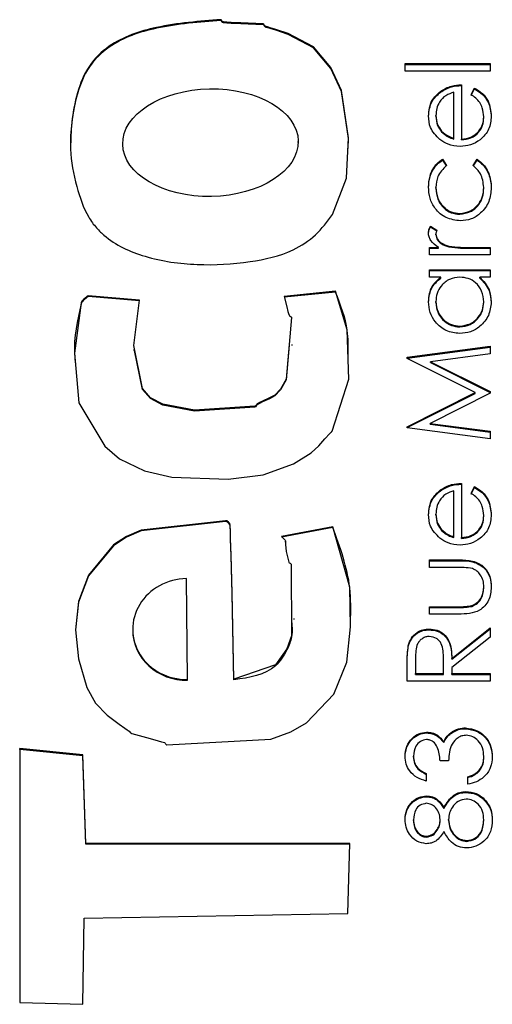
# Model space of a CAD drawing. Header units: millimetres. Extents: x 296 to 1495, y 17 to 1173.
# Tile 7 of 23: x 726.71 to 729.72, y 537.9 to 544.18. Entities that reach past the tile are written whole.
import ezdxf

# ---------------------------------------------------------------- set-up
doc = ezdxf.new("R2010")
doc.units = ezdxf.units.MM

msp = doc.modelspace()

# ---------------------------------------------------------------- linework, layer by layer
at = {"color": 7, "linetype": 'Continuous', "lineweight": 25}
for p, q in [((727.9941, 544.1725), (727.9941, 544.1777)), ((729.1666, 543.8981), (729.7094, 543.8981)), ((729.1666, 543.8506), (729.1666, 543.8981)), ((729.1666, 543.8929), (729.7094, 543.8929)), ((729.7094, 543.8981), (729.7094, 543.8506)), ((729.7094, 543.8506), (729.1666, 543.8506)), ((729.392, 543.7154), (729.392, 543.7205)), ((729.4787, 543.422), (729.4787, 543.7151)), ((729.5262, 543.7626), (729.5262, 543.417)), ((729.5873, 543.7001), (729.6094, 543.7422)), ((729.5873, 543.6949), (729.6094, 543.7371)), ((729.6094, 543.7371), (729.6094, 543.7422)), ((729.3634, 543.5623), (729.3634, 543.5675)), ((729.6687, 543.5528), (729.6687, 543.5579)), ((729.3996, 543.4628), (729.3996, 543.468)), ((728.4861, 543.3949), (728.4861, 543.4014)), ((729.4787, 543.4168), (729.4787, 543.422)), ((729.5262, 543.4119), (729.5262, 543.417)), ((727.3672, 543.3879), (727.3672, 543.3814)), ((729.4065, 543.2883), (729.4312, 543.2486)), ((729.4065, 543.2831), (729.4065, 543.2883)), ((729.4065, 543.2831), (729.4312, 543.2434)), ((729.6008, 543.2486), (729.6269, 543.2883)), ((729.6008, 543.2434), (729.6269, 543.2831)), ((729.6269, 543.2831), (729.6269, 543.2883)), ((729.3634, 543.1029), (729.3634, 543.108)), ((729.6687, 543.1032), (729.6687, 543.1083)), ((729.515, 542.9376), (729.515, 542.9428)), ((729.3291, 542.8615), (729.3703, 542.8354)), ((729.3291, 542.8563), (729.3291, 542.8615)), ((729.3291, 542.8563), (729.3686, 542.8313)), ((729.3634, 542.806), (729.3634, 542.8112)), ((729.3227, 542.726), (729.3796, 542.726)), ((729.3227, 542.6785), (729.3227, 542.726)), ((729.3227, 542.7208), (729.3796, 542.7208)), ((729.3796, 542.7208), (729.3796, 542.726)), ((729.4467, 542.7293), (729.4467, 542.7344)), ((729.5794, 542.726), (729.7094, 542.726)), ((729.5794, 542.7208), (729.5794, 542.726)), ((729.5794, 542.7208), (729.7094, 542.7208)), ((729.7094, 542.726), (729.7094, 542.6785)), ((729.7094, 542.6785), (729.3227, 542.6785)), ((729.3227, 542.5837), (729.7094, 542.5837)), ((729.3227, 542.5363), (729.3227, 542.5837)), ((729.3227, 542.5785), (729.7094, 542.5785)), ((729.7094, 542.5837), (729.7094, 542.5363)), ((729.3942, 542.5363), (729.3227, 542.5363)), ((729.3942, 542.5311), (729.3942, 542.5363)), ((729.7094, 542.5363), (729.6425, 542.5363)), ((729.6425, 542.5311), (729.6425, 542.5363)), ((727.4745, 542.3906), (727.147, 542.4174)), ((727.147, 542.4123), (727.147, 542.4174)), ((727.4745, 542.3855), (727.147, 542.4123)), ((728.7234, 542.4462), (728.3965, 542.4136)), ((728.7234, 542.4411), (728.3965, 542.4085)), ((728.7234, 542.4411), (728.7234, 542.4462)), ((729.3634, 542.3755), (729.3634, 542.3807)), ((729.6687, 542.3751), (729.6687, 542.3802)), ((729.5155, 542.2194), (729.5155, 542.2246)), ((727.4379, 542.0746), (727.4379, 542.0681)), ((728.4484, 542.1005), (728.4484, 542.107)), ((729.1802, 542.0257), (729.7094, 542.0959)), ((729.1802, 542.0205), (729.7094, 542.0907)), ((729.7094, 542.0959), (729.7094, 542.0482)), ((729.1802, 542.0188), (729.1802, 542.0257)), ((729.6144, 541.8012), (729.1802, 542.0188)), ((729.7094, 542.0482), (729.3286, 541.9976)), ((729.3286, 541.9976), (729.7094, 541.8069)), ((729.3286, 541.9925), (729.3286, 541.9976)), ((729.3286, 541.9925), (729.7094, 541.8017)), ((729.1802, 541.583), (729.6144, 541.8012)), ((729.1802, 541.5778), (729.6144, 541.796)), ((729.7094, 541.7962), (729.3278, 541.6047)), ((729.6144, 541.796), (729.6144, 541.8012)), ((729.7094, 541.8069), (729.7094, 541.7962)), ((729.1802, 541.5762), (729.1802, 541.583)), ((729.7094, 541.5065), (729.1802, 541.5762)), ((729.3278, 541.6047), (729.7094, 541.5542)), ((729.3278, 541.5995), (729.3278, 541.6047)), ((729.3278, 541.5995), (729.7094, 541.549)), ((729.7094, 541.5542), (729.7094, 541.5065)), ((729.5262, 541.2219), (729.5262, 540.8764)), ((729.5873, 541.1594), (729.6094, 541.2016)), ((729.5873, 541.1543), (729.6094, 541.1964)), ((729.6094, 541.1964), (729.6094, 541.2016)), ((729.392, 541.1747), (729.392, 541.1799)), ((729.4787, 540.8813), (729.4787, 541.1745)), ((729.3634, 541.0216), (729.3634, 541.0268)), ((729.6687, 541.0121), (729.6687, 541.0173)), ((728.707, 540.9458), (728.3803, 540.8835)), ((728.707, 540.9407), (728.707, 540.9458)), ((728.707, 540.9407), (728.3803, 540.8784)), ((729.3996, 540.9221), (729.3996, 540.9273)), ((729.4787, 540.8762), (729.4787, 540.8813)), ((728.4056, 540.8465), (728.4056, 540.853)), ((729.5262, 540.8712), (729.5262, 540.8764)), ((729.3227, 540.7341), (729.5109, 540.7341)), ((729.3227, 540.6867), (729.3227, 540.7341)), ((729.3227, 540.7289), (729.5109, 540.7289)), ((729.5109, 540.7289), (729.5109, 540.7341)), ((729.502, 540.6867), (729.3227, 540.6867)), ((727.7798, 539.9718), (727.7741, 540.615)), ((729.6687, 540.5569), (729.6687, 540.5621)), ((729.5925, 540.4383), (729.5925, 540.4435)), ((729.3227, 540.436), (729.502, 540.436)), ((729.3227, 540.3886), (729.3227, 540.436)), ((729.3227, 540.4308), (729.502, 540.4308)), ((729.5074, 540.3886), (729.3227, 540.3886)), ((729.502, 540.4308), (729.502, 540.436)), ((728.4593, 540.3554), (728.4593, 540.3618)), ((727.4312, 540.2927), (727.4312, 540.2862)), ((729.3217, 540.2885), (729.3217, 540.2937)), ((729.4651, 540.1063), (729.7094, 540.3005)), ((729.4651, 540.1012), (729.7094, 540.2953)), ((729.7094, 540.3005), (729.7094, 540.2418)), ((729.7094, 540.2418), (729.4651, 540.0477)), ((729.1874, 540.182), (729.1874, 540.1872)), ((729.1802, 539.9617), (729.1802, 540.0675)), ((729.2345, 540.1082), (729.2345, 540.0092)), ((729.4109, 540.0092), (729.4116, 540.1059)), ((729.4109, 540.004), (729.4116, 540.1007)), ((729.4116, 540.1059), (729.4116, 540.1077)), ((729.4116, 540.1007), (729.4116, 540.1059)), ((729.4651, 540.1012), (729.4651, 540.1063)), ((729.2345, 540.004), (729.2345, 540.0092)), ((729.2345, 540.0092), (729.4109, 540.0092)), ((729.2345, 540.004), (729.4109, 540.004)), ((729.4109, 540.004), (729.4109, 540.0092)), ((729.4651, 540.0477), (729.4651, 540.0092)), ((729.4651, 540.0092), (729.7094, 540.0092)), ((729.4651, 540.004), (729.4651, 540.0092)), ((729.4651, 540.004), (729.7094, 540.004)), ((729.7094, 540.0092), (729.7094, 539.9617)), ((727.7798, 539.9667), (727.7798, 539.9718)), ((728.076, 539.9696), (728.076, 539.9747)), ((729.7094, 539.9617), (729.1802, 539.9617)), ((729.3041, 539.6313), (729.3041, 539.6365)), ((729.4581, 539.6269), (729.4581, 539.6321)), ((729.5522, 539.6584), (729.5522, 539.6636)), ((729.413, 539.5696), (729.413, 539.5748)), ((726.7115, 539.5319), (726.711, 537.9128)), ((726.7115, 539.5268), (726.711, 537.9128)), ((727.1135, 539.4909), (726.7115, 539.5319)), ((726.7115, 539.5268), (726.7115, 539.5319)), ((727.1135, 539.4857), (726.7115, 539.5268)), ((727.1333, 538.9266), (727.1135, 539.4909)), ((727.1135, 539.4857), (727.1135, 539.4909)), ((727.1333, 538.9215), (727.1135, 539.4857)), ((729.2209, 539.4776), (729.2209, 539.4828)), ((729.4448, 539.4536), (729.3905, 539.4536)), ((729.6687, 539.4765), (729.6687, 539.4816)), ((729.3023, 539.3723), (729.3023, 539.3249)), ((729.64, 539.3882), (729.64, 539.3934)), ((729.5669, 539.3045), (729.5669, 539.352)), ((729.5552, 539.2519), (729.5552, 539.2571)), ((729.3039, 539.2248), (729.3039, 539.23)), ((729.6649, 539.2119), (729.6649, 539.2171)), ((729.4146, 539.1498), (729.4146, 539.155)), ((729.2209, 539.0722), (729.2209, 539.0774)), ((729.3905, 539.0741), (729.3905, 539.0793)), ((729.4448, 539.0753), (729.4448, 539.0804)), ((729.6687, 539.0722), (729.6687, 539.0774)), ((729.3032, 538.9674), (729.3032, 538.9726)), ((729.5612, 538.9403), (729.5612, 538.9455)), ((728.8141, 538.9266), (727.1333, 538.9266)), ((727.1333, 538.9215), (727.1333, 538.9266)), ((728.814, 538.9215), (727.1333, 538.9215)), ((728.8032, 538.4809), (728.8141, 538.9266)), ((727.1127, 537.9015), (727.1227, 538.4512)), ((727.1227, 538.4512), (728.8032, 538.4809)), ((726.711, 537.9128), (727.1127, 537.9015))]:
    msp.add_line(p, q, dxfattribs=at)
at = {"color": 7, "linetype": 'Continuous', "lineweight": 25, "flags": 128}
for points in [[(728.7042, 542.9362), (728.7943, 543.1684), (728.8074, 543.4253), (728.7613, 543.7254), (728.6942, 543.872), (728.5844, 544.0041), (728.4225, 544.0891), (728.3428, 544.115), (728.3063, 544.1264), (728.29, 544.1315), (728.2828, 544.1338), (728.2771, 544.1356), (728.2729, 544.1387), (728.2697, 544.1435), (728.266, 544.1485), (728.264, 544.1498), (728.2629, 544.1502), (728.2625, 544.1503), (728.2623, 544.1503), (728.2622, 544.1503), (728.2621, 544.1503), (728.2621, 544.1503), (728.2621, 544.1503), (728.2621, 544.1503), (728.1204, 544.157), (728.058, 544.1593), (728.0306, 544.161), (728.0186, 544.1621), (728.0091, 544.163), (728.0045, 544.1649), (728.0009, 544.1688), (727.9941, 544.1777)], [(728.8042, 543.3566), (728.8074, 543.4202), (728.7613, 543.7202), (728.6942, 543.8669), (728.5844, 543.9989), (728.4225, 544.0839), (728.3428, 544.1099), (728.3063, 544.1212), (728.29, 544.1263), (728.2828, 544.1286), (728.2771, 544.1305), (728.2729, 544.1336), (728.2697, 544.1384), (728.266, 544.1433), (728.264, 544.1447), (728.2629, 544.145), (728.2625, 544.1451), (728.2623, 544.1452), (728.2622, 544.1452), (728.2621, 544.1452), (728.2621, 544.1452), (728.2621, 544.1452), (728.2621, 544.1452), (728.1204, 544.1519), (728.058, 544.1541), (728.0306, 544.1559), (728.0186, 544.1569), (728.0091, 544.1578), (728.0045, 544.1597), (728.0009, 544.1636), (727.9941, 544.1725)], [(727.147, 542.4174), (727.1182, 542.3945), (727.1077, 542.3832), (727.1045, 542.3775), (727.1034, 542.3747), (727.1031, 542.3735), (727.1029, 542.3729), (727.1029, 542.3727), (727.1028, 542.3726), (727.1028, 542.3725), (727.1028, 542.3725), (727.1028, 542.3725), (727.0606, 542.0513), (727.0876, 541.7348), (727.2544, 541.4586), (727.348, 541.3792), (727.507, 541.3012), (727.6797, 541.2612), (728.0389, 541.2499), (728.2637, 541.2756), (728.4557, 541.3459), (728.5691, 541.4165), (728.6166, 541.4624), (728.6556, 541.5061), (728.6868, 541.5398), (728.6957, 541.5477), (728.6993, 541.5515), (728.7006, 541.5533), (728.7012, 541.5541), (728.7014, 541.5545), (728.7015, 541.5547), (728.7015, 541.5547), (728.7015, 541.5548), (728.7015, 541.5548), (728.7016, 541.5548), (728.7016, 541.5548), (728.8088, 541.8863), (728.799, 542.201), (728.7234, 542.4462)], [(728.3965, 542.4136), (728.4125, 542.3469), (728.4202, 542.3177), (728.424, 542.305), (728.4273, 542.2951), (728.4305, 542.291), (728.4355, 542.2878), (728.4405, 542.2842), (728.4418, 542.2822), (728.4422, 542.2812), (728.4422, 542.2807), (728.4423, 542.2805), (728.4423, 542.2804), (728.4423, 542.2804), (728.4423, 542.2804), (728.4423, 542.2804), (728.4423, 542.2803), (728.4098, 541.8865), (728.3735, 541.823), (728.336, 541.7847), (728.3037, 541.7664), (728.2587, 541.746), (728.2391, 541.7368), (728.224, 541.7288), (728.217, 541.7206), (728.2132, 541.7159), (728.2112, 541.7145), (728.2102, 541.7141), (728.2097, 541.7139), (728.2095, 541.7139), (728.2094, 541.7139), (728.2093, 541.7138), (728.2093, 541.7138), (728.2093, 541.7138), (728.2093, 541.7138), (727.8246, 541.6885), (727.6222, 541.7268), (727.5451, 541.7676), (727.4944, 541.8263), (727.4384, 542.1012), (727.4745, 542.3906)], [(728.428, 542.1028), (728.4098, 541.8814), (728.3735, 541.8178), (728.336, 541.7795), (728.3037, 541.7612), (728.2587, 541.7408), (728.2391, 541.7316), (728.224, 541.7236), (728.217, 541.7154), (728.2132, 541.7107), (728.2112, 541.7093), (728.2102, 541.7089), (728.2097, 541.7088), (728.2095, 541.7087), (728.2094, 541.7087), (728.2093, 541.7087), (728.2093, 541.7087), (728.2093, 541.7087), (728.2093, 541.7087), (727.8246, 541.6833), (727.6222, 541.7216), (727.5451, 541.7624), (727.4944, 541.8212), (727.4437, 542.0699)], [(728.076, 539.9747), (728.0648, 540.5237), (728.0588, 540.7652), (728.0555, 540.8714), (728.0538, 540.9182), (728.0524, 540.9549), (728.0495, 540.9654), (728.0425, 540.9749), (728.0317, 540.9823), (728.0265, 540.984), (728.0242, 540.9843), (728.0232, 540.9843), (728.0228, 540.9843), (728.0226, 540.9843), (728.0225, 540.9843), (728.0224, 540.9843), (728.0224, 540.9843), (728.0224, 540.9843), (728.0224, 540.9843), (727.4851, 540.9244), (727.3917, 540.8833), (727.3098, 540.8295), (727.149, 540.6373), (727.0858, 540.4694), (727.0664, 540.2893), (727.0859, 540.1044), (727.1394, 539.9219), (727.1948, 539.822), (727.2688, 539.7447), (727.345, 539.6865), (727.3808, 539.6618), (727.3969, 539.6508), (727.4096, 539.6421), (727.4176, 539.633), (727.4211, 539.6292), (727.423, 539.628), (727.4239, 539.6276), (727.4243, 539.6275), (727.4245, 539.6274), (727.4245, 539.6274), (727.4246, 539.6274), (727.4246, 539.6274), (727.4246, 539.6274), (727.4246, 539.6274), (727.5416, 539.5954), (727.5932, 539.5818), (727.6157, 539.5753), (727.6256, 539.5722), (727.6334, 539.5698), (727.6375, 539.5666), (727.6407, 539.5618), (727.6444, 539.5568), (727.6465, 539.5555), (727.6475, 539.5552), (727.648, 539.5551), (727.6482, 539.5551), (727.6483, 539.5551), (727.6483, 539.5551), (727.6483, 539.5551), (727.6484, 539.5551), (727.6484, 539.5551), (728.3122, 539.5907), (728.4396, 539.6391), (728.5395, 539.6966), (728.7128, 539.8795), (728.7964, 540.0822), (728.8202, 540.3081), (728.8145, 540.5606), (728.707, 540.9458)], [(728.076, 539.9696), (728.0648, 540.5185), (728.0588, 540.76), (728.0555, 540.8663), (728.0538, 540.913), (728.0524, 540.9497), (728.0495, 540.9603), (728.0425, 540.9697), (728.0317, 540.9772), (728.0265, 540.9788), (728.0242, 540.9791), (728.0232, 540.9792), (728.0228, 540.9792), (728.0226, 540.9792), (728.0225, 540.9792), (728.0224, 540.9792), (728.0224, 540.9792), (728.0224, 540.9792), (728.0224, 540.9792), (727.4851, 540.9192), (727.3917, 540.8782), (727.3098, 540.8243), (727.149, 540.6321), (727.0858, 540.4642), (727.0668, 540.288)], [(728.3803, 540.8835), (728.4032, 540.86), (728.4053, 540.8555), (728.4056, 540.8506), (728.4046, 540.8333), (728.41, 540.7877), (728.4174, 540.7542), (728.422, 540.7362), (728.4244, 540.7276), (728.4263, 540.7205), (728.4294, 540.7164), (728.4343, 540.7133), (728.4394, 540.7097), (728.4408, 540.7077), (728.4412, 540.7067), (728.4413, 540.7062), (728.4413, 540.706), (728.4413, 540.7059), (728.4413, 540.7059), (728.4413, 540.7058), (728.4413, 540.7058), (728.4413, 540.7058), (728.4434, 540.2498), (728.4139, 540.1673), (728.3415, 540.0652), (728.076, 539.9747)]]:
    msp.add_lwpolyline(points, dxfattribs=at)
at = {"color": 7, "linetype": 'Continuous', "lineweight": 25}
msp.add_ellipse((727.9267, 543.394), major_axis=(0.5594, 0.0108), ratio=0.613556, dxfattribs=at)
for centre, start_param in [((727.777, 540.2934), 1.550852), ((727.777, 540.2883), 3.113719)]:
    msp.add_ellipse(centre, major_axis=(0.3457, 0.0105), ratio=0.929891, start_param=start_param, end_param=4.692445, dxfattribs=at)
for points, knots in [([(727.9941, 544.1777), (727.8564, 544.1675), (727.6111, 544.1494), (727.3124, 544.0507), (727.1422, 543.8869), (727.0728, 543.7112), (727.0407, 543.531), (727.0265, 543.3292), (727.0682, 543.124), (727.1246, 542.9528), (727.1888, 542.8615), (727.2212, 542.8289), (727.236, 542.8151), (727.2425, 542.8091), (727.2454, 542.8065), (727.2467, 542.8054), (727.2473, 542.8049), (727.2475, 542.8047), (727.2476, 542.8046), (727.3213, 542.7396), (727.5207, 542.6505), (727.842, 542.6067), (728.1622, 542.6243), (728.4239, 542.6831), (728.6026, 542.7989), (728.6705, 542.8907), (728.7042, 542.9362)], [0, 0, 0, 0, 0.113209, 0.201601, 0.250415, 0.301493, 0.3534, 0.400591, 0.46626, 0.52384, 0.546775, 0.556954, 0.561411, 0.563364, 0.564221, 0.564597, 0.564763, 0.564836, 0.564868, 0.564893, 0.645341, 0.737242, 0.829297, 0.907013, 0.953889, 1, 1, 1, 1]), ([(727.9941, 544.1725), (727.8564, 544.1624), (727.611, 544.1443), (727.3125, 544.0455), (727.1421, 543.8818), (727.0734, 543.7061), (727.0394, 543.5301), (727.0366, 543.4135), (727.0353, 543.3603)], [0, 0, 0, 0, 0.285179, 0.507841, 0.630804, 0.759472, 0.890227, 1, 1, 1, 1]), ([(729.3159, 543.565), (729.3199, 543.5994), (729.327, 543.6608), (729.3721, 543.7022), (729.392, 543.7205)], [0, 0, 0, 0, 0.558919, 1, 1, 1, 1]), ([(729.3159, 543.5599), (729.3199, 543.5942), (729.327, 543.6556), (729.3721, 543.6971), (729.392, 543.7154)], [0, 0, 0, 0, 0.558919, 1, 1, 1, 1]), ([(729.4787, 543.7151), (729.4604, 543.7093), (729.4238, 543.6978), (729.387, 543.6572), (729.3669, 543.6122), (729.3646, 543.5824), (729.3634, 543.5675)], [0, 0, 0, 0, 0.2801382, 0.5591944, 0.7795977, 1, 1, 1, 1]), ([(729.392, 543.7205), (729.4153, 543.7343), (729.4569, 543.7589), (729.505, 543.7614), (729.5262, 543.7626)], [0, 0, 0, 0, 0.558897, 1, 1, 1, 1]), ([(729.392, 543.7154), (729.4153, 543.7291), (729.4569, 543.7537), (729.505, 543.7563), (729.5262, 543.7574)], [0, 0, 0, 0, 0.558897, 1, 1, 1, 1]), ([(729.6094, 543.7422), (729.6269, 543.7315), (729.6619, 543.7099), (729.7068, 543.6492), (729.7126, 543.5962), (729.7162, 543.5639)], [0, 0, 0, 0, 0.280919, 0.561407, 1, 1, 1, 1]), ([(729.6094, 543.7371), (729.6269, 543.7263), (729.6619, 543.7048), (729.7068, 543.644), (729.7126, 543.591), (729.7162, 543.5587)], [0, 0, 0, 0, 0.280919, 0.561407, 1, 1, 1, 1]), ([(729.6687, 543.5579), (729.6668, 543.5774), (729.6637, 543.6095), (729.6442, 543.6504), (729.6184, 543.6786), (729.5977, 543.6929), (729.5873, 543.7001)], [0, 0, 0, 0, 0.339465, 0.559626, 0.779498, 1, 1, 1, 1]), ([(729.388, 543.4141), (729.3646, 543.4378), (729.3228, 543.4802), (729.318, 543.5391), (729.3159, 543.565)], [0, 0, 0, 0, 0.558577, 1, 1, 1, 1]), ([(729.3634, 543.5675), (729.3652, 543.547), (729.3684, 543.5103), (729.3901, 543.4809), (729.3996, 543.468)], [0, 0, 0, 0, 0.559458, 1, 1, 1, 1]), ([(729.3634, 543.5623), (729.3652, 543.5418), (729.3684, 543.5052), (729.3901, 543.4757), (729.3996, 543.4628)], [0, 0, 0, 0, 0.559458, 1, 1, 1, 1]), ([(729.7162, 543.5639), (729.7135, 543.5345), (729.7082, 543.4758), (729.6518, 543.4127), (729.5857, 543.3759), (729.54, 543.3717), (729.5171, 543.3696)], [0, 0, 0, 0, 0.279885, 0.558859, 0.779462, 1, 1, 1, 1]), ([(729.5262, 543.417), (729.5472, 543.4195), (729.589, 543.4243), (729.6364, 543.4617), (729.6646, 543.5086), (729.6673, 543.5415), (729.6687, 543.5579)], [0, 0, 0, 0, 0.279963, 0.559359, 0.779526, 1, 1, 1, 1]), ([(729.5262, 543.4119), (729.5472, 543.4143), (729.589, 543.4191), (729.6364, 543.4565), (729.6646, 543.5034), (729.6673, 543.5363), (729.6687, 543.5528)], [0, 0, 0, 0, 0.279963, 0.559359, 0.779526, 1, 1, 1, 1]), ([(729.3996, 543.468), (729.4127, 543.4564), (729.4361, 543.4358), (729.4657, 543.4262), (729.4787, 543.422)], [0, 0, 0, 0, 0.558795, 1, 1, 1, 1]), ([(729.3996, 543.4628), (729.4127, 543.4513), (729.4361, 543.4306), (729.4657, 543.4211), (729.4787, 543.4168)], [0, 0, 0, 0, 0.558795, 1, 1, 1, 1]), ([(729.5171, 543.3696), (729.4908, 543.372), (729.4439, 543.3762), (729.4051, 543.4025), (729.388, 543.4141)], [0, 0, 0, 0, 0.559427, 1, 1, 1, 1]), ([(729.3159, 543.1115), (729.3179, 543.1351), (729.3212, 543.1739), (729.3424, 543.224), (729.3686, 543.2623), (729.3939, 543.2796), (729.4065, 543.2883)], [0, 0, 0, 0, 0.339714, 0.5600135, 0.7800074, 1, 1, 1, 1]), ([(729.3159, 543.1063), (729.3179, 543.1299), (729.3212, 543.1688), (729.3424, 543.2188), (729.3686, 543.2571), (729.3939, 543.2745), (729.4065, 543.2831)], [0, 0, 0, 0, 0.339714, 0.560013, 0.780007, 1, 1, 1, 1]), ([(729.6269, 543.2883), (729.6454, 543.273), (729.676, 543.2478), (729.7013, 543.1986), (729.7142, 543.1539), (729.7155, 543.123), (729.7162, 543.1076)], [0, 0, 0, 0, 0.3389831, 0.5592491, 0.7795615, 1, 1, 1, 1]), ([(729.6269, 543.2831), (729.6454, 543.2679), (729.676, 543.2427), (729.7013, 543.1934), (729.7142, 543.1487), (729.7155, 543.1179), (729.7162, 543.1024)], [0, 0, 0, 0, 0.338983, 0.559249, 0.779562, 1, 1, 1, 1]), ([(729.4312, 543.2486), (729.4092, 543.2267), (729.3696, 543.1873), (729.3653, 543.1323), (729.3634, 543.108)], [0, 0, 0, 0, 0.558451, 1, 1, 1, 1]), ([(729.6687, 543.1083), (729.6649, 543.1391), (729.6583, 543.1941), (729.6184, 543.2319), (729.6008, 543.2486)], [0, 0, 0, 0, 0.558788, 1, 1, 1, 1]), ([(729.5192, 542.8953), (729.4883, 542.8995), (729.4264, 542.9078), (729.3586, 542.9669), (729.3215, 543.0386), (729.3178, 543.0872), (729.3159, 543.1115)], [0, 0, 0, 0, 0.279381, 0.558782, 0.779281, 1, 1, 1, 1]), ([(729.3634, 543.108), (729.3655, 543.0845), (729.3697, 543.0376), (729.409, 542.983), (729.4596, 542.9482), (729.4965, 542.9446), (729.515, 542.9428)], [0, 0, 0, 0, 0.280136, 0.559769, 0.77989, 1, 1, 1, 1]), ([(729.3634, 543.1029), (729.3655, 543.0794), (729.3697, 543.0325), (729.409, 542.9779), (729.4596, 542.943), (729.4965, 542.9394), (729.515, 542.9376)], [0, 0, 0, 0, 0.280136, 0.559769, 0.77989, 1, 1, 1, 1]), ([(729.515, 542.9428), (729.5385, 542.9461), (729.5855, 542.9527), (729.6369, 542.998), (729.6645, 543.0528), (729.6673, 543.0898), (729.6687, 543.1083)], [0, 0, 0, 0, 0.279332, 0.558778, 0.779267, 1, 1, 1, 1]), ([(729.515, 542.9376), (729.5385, 542.9409), (729.5855, 542.9476), (729.6369, 542.9929), (729.6645, 543.0477), (729.6673, 543.0847), (729.6687, 543.1032)], [0, 0, 0, 0, 0.279332, 0.558778, 0.779267, 1, 1, 1, 1]), ([(729.7162, 543.1076), (729.7134, 543.0773), (729.7079, 543.0167), (729.6566, 542.9465), (729.5907, 542.9022), (729.543, 542.8976), (729.5192, 542.8953)], [0, 0, 0, 0, 0.280077, 0.559647, 0.779819, 1, 1, 1, 1]), ([(729.3159, 542.8202), (729.3169, 542.8284), (729.3186, 542.843), (729.3259, 542.8558), (729.3291, 542.8615)], [0, 0, 0, 0, 0.559243, 1, 1, 1, 1]), ([(729.3159, 542.815), (729.3169, 542.8232), (729.3186, 542.8379), (729.3259, 542.8507), (729.3291, 542.8563)], [0, 0, 0, 0, 0.559243, 1, 1, 1, 1]), ([(729.3703, 542.8354), (729.3683, 542.8311), (729.3647, 542.8234), (729.3638, 542.8149), (729.3634, 542.8112)], [0, 0, 0, 0, 0.560396, 1, 1, 1, 1]), ([(729.3796, 542.726), (729.3614, 542.7392), (729.3361, 542.7577), (729.3182, 542.794), (729.3167, 542.8115), (729.3159, 542.8202)], [0, 0, 0, 0, 0.558788, 0.779481, 1, 1, 1, 1]), ([(729.3634, 542.8112), (729.3658, 542.8), (729.3707, 542.7776), (729.4018, 542.7488), (729.4297, 542.7399), (729.4467, 542.7344)], [0, 0, 0, 0, 0.2783358, 0.5587681, 1, 1, 1, 1]), ([(729.3634, 542.806), (729.3658, 542.7949), (729.3707, 542.7724), (729.4018, 542.7437), (729.4297, 542.7347), (729.4467, 542.7293)], [0, 0, 0, 0, 0.2783358, 0.5587681, 1, 1, 1, 1]), ([(729.4467, 542.7344), (729.4714, 542.7313), (729.5154, 542.7257), (729.5599, 542.7259), (729.5794, 542.726)], [0, 0, 0, 0, 0.559636, 1, 1, 1, 1]), ([(729.4467, 542.7293), (729.4714, 542.7261), (729.5154, 542.7206), (729.5599, 542.7207), (729.5794, 542.7208)], [0, 0, 0, 0, 0.559636, 1, 1, 1, 1]), ([(729.3159, 542.38), (729.3198, 542.4149), (729.3269, 542.4772), (729.3736, 542.5182), (729.3942, 542.5363)], [0, 0, 0, 0, 0.559062, 1, 1, 1, 1]), ([(729.3159, 542.3748), (729.3198, 542.4097), (729.3269, 542.472), (729.3736, 542.513), (729.3942, 542.5311)], [0, 0, 0, 0, 0.559062, 1, 1, 1, 1]), ([(729.5169, 542.5363), (729.4939, 542.5337), (729.4481, 542.5287), (729.3976, 542.486), (729.3676, 542.4345), (729.3648, 542.3986), (729.3634, 542.3807)], [0, 0, 0, 0, 0.27966, 0.55921, 0.779487, 1, 1, 1, 1]), ([(729.6687, 542.3802), (729.6659, 542.4029), (729.6605, 542.4481), (729.6217, 542.5009), (729.5705, 542.5316), (729.5348, 542.5347), (729.5169, 542.5363)], [0, 0, 0, 0, 0.2798222, 0.5593866, 0.7796028, 1, 1, 1, 1]), ([(729.6425, 542.5363), (729.6663, 542.5112), (729.7089, 542.4665), (729.7139, 542.4055), (729.7162, 542.3785)], [0, 0, 0, 0, 0.5587633, 1, 1, 1, 1]), ([(729.6425, 542.5311), (729.6663, 542.5061), (729.7089, 542.4613), (729.7139, 542.4003), (729.7162, 542.3734)], [0, 0, 0, 0, 0.558763, 1, 1, 1, 1]), ([(727.147, 542.4123), (727.1372, 542.4049), (727.1233, 542.3945), (727.109, 542.3808), (727.1049, 542.3735), (727.1036, 542.3701), (727.1031, 542.3685), (727.1029, 542.3679), (727.1029, 542.3676), (727.1028, 542.3674), (727.1028, 542.3674), (727.1028, 542.3673), (727.0775, 542.2623), (727.0506, 542.1318), (727.0639, 542.0025), (727.0662, 541.9807)], [0, 0, 0, 0, 0.0811106, 0.1151047, 0.1296162, 0.1360704, 0.1389461, 0.1402206, 0.1407833, 0.1410313, 0.1411405, 0.1411886, 0.1412263, 0.8551624, 1, 1, 1, 1]), ([(728.8037, 542.0436), (728.8046, 542.0948), (728.8071, 542.2321), (728.7557, 542.3605), (728.7234, 542.4411)], [0, 0, 0, 0, 0.372497, 1, 1, 1, 1]), ([(729.515, 542.1772), (729.4853, 542.1809), (729.426, 542.1882), (729.3615, 542.2441), (729.3219, 542.3102), (729.3179, 542.3568), (729.3159, 542.38)], [0, 0, 0, 0, 0.279413, 0.559191, 0.779548, 1, 1, 1, 1]), ([(729.3634, 542.3807), (729.366, 542.358), (729.3713, 542.3127), (729.4116, 542.2613), (729.4621, 542.2304), (729.4977, 542.2265), (729.5155, 542.2246)], [0, 0, 0, 0, 0.279767, 0.559291, 0.779719, 1, 1, 1, 1]), ([(729.3634, 542.3755), (729.366, 542.3528), (729.3713, 542.3076), (729.4116, 542.2561), (729.4621, 542.2252), (729.4977, 542.2214), (729.5155, 542.2194)], [0, 0, 0, 0, 0.279767, 0.559291, 0.779719, 1, 1, 1, 1]), ([(729.7162, 542.3785), (729.7127, 542.3489), (729.7057, 542.2895), (729.651, 542.2238), (729.585, 542.1832), (729.5383, 542.1792), (729.515, 542.1772)], [0, 0, 0, 0, 0.279573, 0.559333, 0.779589, 1, 1, 1, 1]), ([(729.5155, 542.2246), (729.5381, 542.2278), (729.5833, 542.2342), (729.6337, 542.2758), (729.6635, 542.3269), (729.6669, 542.3625), (729.6687, 542.3802)], [0, 0, 0, 0, 0.279429, 0.559146, 0.77957, 1, 1, 1, 1]), ([(729.5155, 542.2194), (729.5381, 542.2226), (729.5833, 542.229), (729.6337, 542.2706), (729.6635, 542.3217), (729.6669, 542.3573), (729.6687, 542.3751)], [0, 0, 0, 0, 0.279429, 0.559146, 0.77957, 1, 1, 1, 1]), ([(729.392, 541.1799), (729.4153, 541.1936), (729.4569, 541.2182), (729.505, 541.2208), (729.5262, 541.2219)], [0, 0, 0, 0, 0.558897, 1, 1, 1, 1]), ([(729.392, 541.1747), (729.4153, 541.1885), (729.4569, 541.2131), (729.505, 541.2156), (729.5262, 541.2167)], [0, 0, 0, 0, 0.558897, 1, 1, 1, 1]), ([(729.6094, 541.2016), (729.6269, 541.1908), (729.6619, 541.1693), (729.7068, 541.1085), (729.7126, 541.0555), (729.7162, 541.0232)], [0, 0, 0, 0, 0.280919, 0.561407, 1, 1, 1, 1]), ([(729.6094, 541.1964), (729.6269, 541.1856), (729.6619, 541.1641), (729.7068, 541.1033), (729.7126, 541.0503), (729.7162, 541.018)], [0, 0, 0, 0, 0.280919, 0.561407, 1, 1, 1, 1]), ([(729.3159, 541.0244), (729.3199, 541.0587), (729.327, 541.1201), (729.3721, 541.1616), (729.392, 541.1799)], [0, 0, 0, 0, 0.558919, 1, 1, 1, 1]), ([(729.3159, 541.0192), (729.3199, 541.0535), (729.327, 541.1149), (729.3721, 541.1564), (729.392, 541.1747)], [0, 0, 0, 0, 0.558919, 1, 1, 1, 1]), ([(729.4787, 541.1745), (729.4604, 541.1687), (729.4238, 541.1571), (729.387, 541.1165), (729.3669, 541.0716), (729.3646, 541.0417), (729.3634, 541.0268)], [0, 0, 0, 0, 0.2801382, 0.5591944, 0.7795977, 1, 1, 1, 1]), ([(729.6687, 541.0173), (729.6668, 541.0367), (729.6637, 541.0688), (729.6442, 541.1097), (729.6184, 541.138), (729.5977, 541.1523), (729.5873, 541.1594)], [0, 0, 0, 0, 0.339465, 0.559626, 0.779498, 1, 1, 1, 1]), ([(729.388, 540.8734), (729.3646, 540.8971), (729.3228, 540.9396), (729.318, 540.9984), (729.3159, 541.0244)], [0, 0, 0, 0, 0.558577, 1, 1, 1, 1]), ([(729.3634, 541.0268), (729.3652, 541.0063), (729.3684, 540.9697), (729.3901, 540.9402), (729.3996, 540.9273)], [0, 0, 0, 0, 0.559458, 1, 1, 1, 1]), ([(729.3634, 541.0216), (729.3652, 541.0011), (729.3684, 540.9645), (729.3901, 540.9351), (729.3996, 540.9221)], [0, 0, 0, 0, 0.559458, 1, 1, 1, 1]), ([(729.7162, 541.0232), (729.7135, 540.9938), (729.7082, 540.9352), (729.6518, 540.872), (729.5857, 540.8353), (729.54, 540.831), (729.5171, 540.8289)], [0, 0, 0, 0, 0.279885, 0.558859, 0.779462, 1, 1, 1, 1]), ([(729.5262, 540.8764), (729.5472, 540.8788), (729.589, 540.8837), (729.6364, 540.921), (729.6646, 540.9679), (729.6673, 541.0008), (729.6687, 541.0173)], [0, 0, 0, 0, 0.2799631, 0.5593589, 0.7795256, 1, 1, 1, 1]), ([(729.5262, 540.8712), (729.5472, 540.8736), (729.589, 540.8785), (729.6364, 540.9159), (729.6646, 540.9627), (729.6673, 540.9956), (729.6687, 541.0121)], [0, 0, 0, 0, 0.279963, 0.559359, 0.779526, 1, 1, 1, 1]), ([(728.8194, 540.3385), (728.8209, 540.4113), (728.8251, 540.6182), (728.7534, 540.8138), (728.707, 540.9407)], [0, 0, 0, 0, 0.351679, 1, 1, 1, 1]), ([(729.3996, 540.9273), (729.4127, 540.9158), (729.4361, 540.8951), (729.4657, 540.8856), (729.4787, 540.8813)], [0, 0, 0, 0, 0.558795, 1, 1, 1, 1]), ([(729.3996, 540.9221), (729.4127, 540.9106), (729.4361, 540.89), (729.4657, 540.8804), (729.4787, 540.8762)], [0, 0, 0, 0, 0.558795, 1, 1, 1, 1]), ([(729.5171, 540.8289), (729.4908, 540.8313), (729.4439, 540.8355), (729.4051, 540.8618), (729.388, 540.8734)], [0, 0, 0, 0, 0.559427, 1, 1, 1, 1]), ([(729.5109, 540.7341), (729.5398, 540.7337), (729.5973, 540.7328), (729.6727, 540.6956), (729.7119, 540.6295), (729.7147, 540.5843), (729.7162, 540.5616)], [0, 0, 0, 0, 0.281501, 0.559646, 0.779298, 1, 1, 1, 1]), ([(729.5109, 540.7289), (729.5398, 540.7285), (729.5973, 540.7276), (729.6727, 540.6905), (729.7119, 540.6244), (729.7147, 540.5791), (729.7162, 540.5565)], [0, 0, 0, 0, 0.281501, 0.559646, 0.779298, 1, 1, 1, 1]), ([(729.5963, 540.6788), (729.5788, 540.6817), (729.5476, 540.6869), (729.516, 540.6867), (729.502, 540.6867)], [0, 0, 0, 0, 0.559371, 1, 1, 1, 1]), ([(729.6687, 540.5621), (729.6679, 540.5758), (729.6663, 540.6033), (729.6497, 540.6385), (729.6257, 540.6651), (729.6061, 540.6743), (729.5963, 540.6788)], [0, 0, 0, 0, 0.28027, 0.560007, 0.780074, 1, 1, 1, 1]), ([(729.7162, 540.5616), (729.7138, 540.5322), (729.7092, 540.4737), (729.6318, 540.3915), (729.5547, 540.3897), (729.5074, 540.3886)], [0, 0, 0, 0, 0.28097, 0.559785, 1, 1, 1, 1]), ([(729.5925, 540.4435), (729.6054, 540.4493), (729.6314, 540.461), (729.6623, 540.5035), (729.6662, 540.5399), (729.6687, 540.5621)], [0, 0, 0, 0, 0.2801167, 0.5605444, 1, 1, 1, 1]), ([(729.5925, 540.4383), (729.6054, 540.4442), (729.6314, 540.4558), (729.6623, 540.4983), (729.6662, 540.5347), (729.6687, 540.5569)], [0, 0, 0, 0, 0.280117, 0.560544, 1, 1, 1, 1]), ([(729.502, 540.436), (729.5191, 540.4359), (729.5494, 540.4358), (729.5793, 540.4412), (729.5925, 540.4435)], [0, 0, 0, 0, 0.5603768, 1, 1, 1, 1]), ([(729.502, 540.4308), (729.5191, 540.4308), (729.5494, 540.4307), (729.5793, 540.436), (729.5925, 540.4383)], [0, 0, 0, 0, 0.560377, 1, 1, 1, 1]), ([(728.4429, 540.3559), (728.4464, 540.3183), (728.4525, 540.2511), (728.4113, 540.1496), (728.3189, 540.0053), (728.1753, 539.9842), (728.076, 539.9696)], [0, 0, 0, 0, 0.184312, 0.329225, 0.536268, 1, 1, 1, 1]), ([(729.1874, 540.1872), (729.1929, 540.2038), (729.2039, 540.2369), (729.2396, 540.2718), (729.2807, 540.2911), (729.308, 540.2928), (729.3217, 540.2937)], [0, 0, 0, 0, 0.279797, 0.5595, 0.779626, 1, 1, 1, 1]), ([(729.1874, 540.182), (729.1929, 540.1986), (729.2039, 540.2318), (729.2396, 540.2667), (729.2807, 540.2859), (729.308, 540.2877), (729.3217, 540.2885)], [0, 0, 0, 0, 0.279797, 0.5595, 0.779626, 1, 1, 1, 1]), ([(729.3217, 540.2937), (729.3385, 540.2923), (729.3719, 540.2896), (729.4164, 540.2634), (729.4608, 540.2039), (729.4634, 540.1465), (729.4651, 540.1063)], [0, 0, 0, 0, 0.18712, 0.373979, 0.560911, 1, 1, 1, 1]), ([(729.3217, 540.2885), (729.3385, 540.2871), (729.3719, 540.2844), (729.4164, 540.2583), (729.4608, 540.1987), (729.4634, 540.1414), (729.4651, 540.1012)], [0, 0, 0, 0, 0.18712, 0.373979, 0.560911, 1, 1, 1, 1]), ([(729.3216, 540.2463), (729.3139, 540.2457), (729.2984, 540.2446), (729.2772, 540.2341), (729.2593, 540.2192), (729.2334, 540.18), (729.234, 540.1401), (729.2345, 540.1082)], [0, 0, 0, 0, 0.125307, 0.250617, 0.375954, 0.501281, 1, 1, 1, 1]), ([(729.4116, 540.1059), (729.4115, 540.1384), (729.4114, 540.179), (729.3855, 540.2191), (729.3612, 540.24), (729.3374, 540.2438), (729.3216, 540.2463)], [0, 0, 0, 0, 0.499827, 0.625498, 0.751208, 1, 1, 1, 1]), ([(729.1802, 540.0675), (729.1801, 540.0899), (729.18, 540.13), (729.1852, 540.1697), (729.1874, 540.1872)], [0, 0, 0, 0, 0.56024, 1, 1, 1, 1]), ([(729.1802, 540.0623), (729.1801, 540.0848), (729.18, 540.1248), (729.1852, 540.1646), (729.1874, 540.182)], [0, 0, 0, 0, 0.56024, 1, 1, 1, 1]), ([(729.1666, 539.4822), (729.1689, 539.5036), (729.1735, 539.5463), (729.2075, 539.5975), (729.2537, 539.63), (729.2873, 539.6344), (729.3041, 539.6365)], [0, 0, 0, 0, 0.280085, 0.559868, 0.780099, 1, 1, 1, 1]), ([(729.1666, 539.477), (729.1689, 539.4984), (729.1735, 539.5412), (729.2075, 539.5924), (729.2537, 539.6249), (729.2873, 539.6292), (729.3041, 539.6313)], [0, 0, 0, 0, 0.280085, 0.559868, 0.780099, 1, 1, 1, 1]), ([(729.3041, 539.6365), (729.3164, 539.6357), (729.3408, 539.6339), (729.3814, 539.6149), (729.401, 539.59), (729.413, 539.5748)], [0, 0, 0, 0, 0.280508, 0.560792, 1, 1, 1, 1]), ([(729.3041, 539.6313), (729.3164, 539.6305), (729.3408, 539.6288), (729.3814, 539.6097), (729.401, 539.5848), (729.413, 539.5696)], [0, 0, 0, 0, 0.280508, 0.560792, 1, 1, 1, 1]), ([(729.413, 539.5748), (729.4194, 539.5871), (729.4309, 539.6091), (729.4498, 539.625), (729.4581, 539.6321)], [0, 0, 0, 0, 0.5597945, 1, 1, 1, 1]), ([(729.413, 539.5696), (729.4194, 539.5819), (729.4309, 539.6039), (729.4498, 539.6199), (729.4581, 539.6269)], [0, 0, 0, 0, 0.559795, 1, 1, 1, 1]), ([(729.4581, 539.6321), (729.4743, 539.6422), (729.5033, 539.6603), (729.5372, 539.6626), (729.5522, 539.6636)], [0, 0, 0, 0, 0.559419, 1, 1, 1, 1]), ([(729.4581, 539.6269), (729.4743, 539.637), (729.5033, 539.6552), (729.5372, 539.6574), (729.5522, 539.6584)], [0, 0, 0, 0, 0.559419, 1, 1, 1, 1]), ([(729.5522, 539.6636), (729.5781, 539.6598), (729.6301, 539.6522), (729.6872, 539.6026), (729.7182, 539.5422), (729.7214, 539.5013), (729.7229, 539.4808)], [0, 0, 0, 0, 0.279304, 0.558838, 0.779277, 1, 1, 1, 1]), ([(729.5522, 539.6584), (729.5781, 539.6547), (729.6301, 539.6471), (729.6872, 539.5975), (729.7182, 539.537), (729.7214, 539.4961), (729.7229, 539.4756)], [0, 0, 0, 0, 0.279304, 0.558838, 0.779277, 1, 1, 1, 1]), ([(729.3039, 539.5891), (729.2901, 539.5864), (729.2622, 539.581), (729.228, 539.5406), (729.2236, 539.5047), (729.2209, 539.4828)], [0, 0, 0, 0, 0.278859, 0.560074, 1, 1, 1, 1]), ([(729.3905, 539.4536), (729.3878, 539.4834), (729.3836, 539.5282), (729.3526, 539.572), (729.3262, 539.587), (729.3114, 539.5884), (729.3039, 539.5891)], [0, 0, 0, 0, 0.499418, 0.749016, 0.874544, 1, 1, 1, 1]), ([(729.5567, 539.6162), (729.5475, 539.6154), (729.529, 539.6139), (729.4957, 539.5974), (729.4501, 539.5483), (729.4469, 539.4915), (729.4448, 539.4536)], [0, 0, 0, 0, 0.125587, 0.2511907, 0.500605, 1, 1, 1, 1]), ([(729.6687, 539.4816), (729.6674, 539.5), (729.665, 539.5366), (729.6375, 539.5808), (729.5998, 539.6109), (729.5711, 539.6144), (729.5567, 539.6162)], [0, 0, 0, 0, 0.280599, 0.560151, 0.780303, 1, 1, 1, 1]), ([(729.3023, 539.3249), (729.282, 539.331), (729.2413, 539.3431), (729.1964, 539.3835), (729.1705, 539.4324), (729.1679, 539.4656), (729.1666, 539.4822)], [0, 0, 0, 0, 0.280288, 0.55968, 0.779747, 1, 1, 1, 1]), ([(729.2209, 539.4828), (729.222, 539.4691), (729.2242, 539.4416), (729.2507, 539.3979), (729.2827, 539.382), (729.3023, 539.3723)], [0, 0, 0, 0, 0.280636, 0.560364, 1, 1, 1, 1]), ([(729.2209, 539.4776), (729.222, 539.4639), (729.2242, 539.4365), (729.2507, 539.3928), (729.2827, 539.3768), (729.3023, 539.3671)], [0, 0, 0, 0, 0.280636, 0.560364, 1, 1, 1, 1]), ([(729.7229, 539.4808), (729.7208, 539.4565), (729.7166, 539.4081), (729.6759, 539.3509), (729.6225, 539.3177), (729.5854, 539.3089), (729.5669, 539.3045)], [0, 0, 0, 0, 0.279886, 0.558979, 0.779263, 1, 1, 1, 1]), ([(729.64, 539.3934), (729.6496, 539.4085), (729.6666, 539.4357), (729.668, 539.4676), (729.6687, 539.4816)], [0, 0, 0, 0, 0.558748, 1, 1, 1, 1]), ([(729.64, 539.3882), (729.6496, 539.4034), (729.6666, 539.4306), (729.668, 539.4624), (729.6687, 539.4765)], [0, 0, 0, 0, 0.558748, 1, 1, 1, 1]), ([(729.5669, 539.352), (729.5823, 539.3568), (729.6097, 539.3654), (729.6308, 539.3848), (729.64, 539.3934)], [0, 0, 0, 0, 0.560694, 1, 1, 1, 1]), ([(729.5669, 539.3468), (729.5823, 539.3516), (729.6097, 539.3603), (729.6308, 539.3797), (729.64, 539.3882)], [0, 0, 0, 0, 0.560694, 1, 1, 1, 1]), ([(729.4146, 539.155), (729.4328, 539.1849), (729.4581, 539.2267), (729.5147, 539.2541), (729.5417, 539.2561), (729.5552, 539.2571)], [0, 0, 0, 0, 0.558271, 0.779089, 1, 1, 1, 1]), ([(729.4146, 539.1498), (729.4328, 539.1797), (729.4581, 539.2215), (729.5147, 539.2489), (729.5417, 539.2509), (729.5552, 539.2519)], [0, 0, 0, 0, 0.558271, 0.779089, 1, 1, 1, 1]), ([(729.5552, 539.2571), (729.5778, 539.255), (729.618, 539.2512), (729.6505, 539.2275), (729.6649, 539.2171)], [0, 0, 0, 0, 0.559346, 1, 1, 1, 1]), ([(729.5552, 539.2519), (729.5778, 539.2498), (729.618, 539.246), (729.6505, 539.2224), (729.6649, 539.2119)], [0, 0, 0, 0, 0.559346, 1, 1, 1, 1]), ([(729.1666, 539.08), (729.169, 539.1011), (729.1736, 539.1432), (729.2085, 539.1926), (729.2542, 539.2239), (729.2874, 539.228), (729.3039, 539.23)], [0, 0, 0, 0, 0.279929, 0.559623, 0.779946, 1, 1, 1, 1]), ([(729.1666, 539.0748), (729.169, 539.0959), (729.1736, 539.138), (729.2085, 539.1874), (729.2542, 539.2188), (729.2874, 539.2228), (729.3039, 539.2248)], [0, 0, 0, 0, 0.279929, 0.559623, 0.779946, 1, 1, 1, 1]), ([(729.3039, 539.23), (729.3171, 539.2288), (729.3435, 539.2265), (729.3852, 539.2014), (729.4034, 539.1726), (729.4146, 539.155)], [0, 0, 0, 0, 0.2801589, 0.560243, 1, 1, 1, 1]), ([(729.3039, 539.2248), (729.3171, 539.2237), (729.3435, 539.2213), (729.3852, 539.1962), (729.4034, 539.1674), (729.4146, 539.1498)], [0, 0, 0, 0, 0.280159, 0.560243, 1, 1, 1, 1]), ([(729.5562, 539.2097), (729.5386, 539.2066), (729.5034, 539.2004), (729.4685, 539.1629), (729.4477, 539.1221), (729.4458, 539.0943), (729.4448, 539.0804)], [0, 0, 0, 0, 0.2783033, 0.5585094, 0.7791463, 1, 1, 1, 1]), ([(729.6687, 539.0774), (729.6674, 539.0956), (729.6649, 539.1319), (729.6371, 539.1757), (729.599, 539.2046), (729.5705, 539.208), (729.5562, 539.2097)], [0, 0, 0, 0, 0.280602, 0.559962, 0.78018, 1, 1, 1, 1]), ([(729.6649, 539.2171), (729.6842, 539.1943), (729.719, 539.1534), (729.7217, 539.1003), (729.7229, 539.0768)], [0, 0, 0, 0, 0.557758, 1, 1, 1, 1]), ([(729.6649, 539.2119), (729.6842, 539.1891), (729.719, 539.1483), (729.7217, 539.0952), (729.7229, 539.0717)], [0, 0, 0, 0, 0.557758, 1, 1, 1, 1]), ([(729.3021, 539.1826), (729.2885, 539.1798), (729.2612, 539.1741), (729.2261, 539.1352), (729.2229, 539.0993), (729.2209, 539.0774)], [0, 0, 0, 0, 0.278971, 0.559919, 1, 1, 1, 1]), ([(729.3905, 539.0793), (729.389, 539.0933), (729.3861, 539.1213), (729.3646, 539.1552), (729.335, 539.1774), (729.3131, 539.1809), (729.3021, 539.1826)], [0, 0, 0, 0, 0.280237, 0.560145, 0.780435, 1, 1, 1, 1]), ([(729.3024, 538.9251), (729.2812, 538.9289), (729.2388, 538.9364), (729.1948, 538.98), (729.1707, 539.0298), (729.168, 539.0633), (729.1666, 539.08)], [0, 0, 0, 0, 0.278806, 0.558457, 0.77916, 1, 1, 1, 1]), ([(729.2209, 539.0774), (729.2219, 539.0635), (729.2237, 539.0357), (729.2432, 539.0017), (729.2704, 538.977), (729.2923, 538.974), (729.3032, 538.9726)], [0, 0, 0, 0, 0.2806507, 0.5605655, 0.7806204, 1, 1, 1, 1]), ([(729.2209, 539.0722), (729.2219, 539.0583), (729.2237, 539.0306), (729.2432, 538.9966), (729.2704, 538.9719), (729.2923, 538.9689), (729.3032, 538.9674)], [0, 0, 0, 0, 0.280651, 0.560566, 0.78062, 1, 1, 1, 1]), ([(729.3032, 538.9726), (729.3172, 538.9755), (729.3454, 538.9815), (729.372, 539.0128), (729.3881, 539.0458), (729.3897, 539.0681), (729.3905, 539.0793)], [0, 0, 0, 0, 0.277721, 0.558224, 0.779072, 1, 1, 1, 1]), ([(729.3032, 538.9674), (729.3172, 538.9703), (729.3454, 538.9763), (729.372, 539.0077), (729.3881, 539.0406), (729.3897, 539.0629), (729.3905, 539.0741)], [0, 0, 0, 0, 0.277721, 0.558224, 0.779072, 1, 1, 1, 1]), ([(729.4448, 539.0804), (729.4464, 539.0619), (729.4495, 539.0247), (729.4792, 538.981), (729.5175, 538.9508), (729.5466, 538.9472), (729.5612, 538.9455)], [0, 0, 0, 0, 0.280283, 0.560138, 0.780298, 1, 1, 1, 1]), ([(729.4448, 539.0753), (729.4464, 539.0567), (729.4495, 539.0196), (729.4792, 538.9758), (729.5175, 538.9457), (729.5466, 538.9421), (729.5612, 538.9403)], [0, 0, 0, 0, 0.2802829, 0.5601377, 0.7802983, 1, 1, 1, 1]), ([(729.7229, 539.0768), (729.7213, 539.0513), (729.7181, 539.0003), (729.6752, 538.9407), (729.6193, 538.9048), (729.5795, 538.9003), (729.5596, 538.898)], [0, 0, 0, 0, 0.280545, 0.559269, 0.779816, 1, 1, 1, 1]), ([(729.5612, 538.9455), (729.5788, 538.9484), (729.6142, 538.9544), (729.6608, 539.0033), (729.6657, 539.0493), (729.6687, 539.0774)], [0, 0, 0, 0, 0.279833, 0.560198, 1, 1, 1, 1]), ([(729.5612, 538.9403), (729.5788, 538.9433), (729.6142, 538.9492), (729.6608, 538.9981), (729.6657, 539.0441), (729.6687, 539.0722)], [0, 0, 0, 0, 0.279833, 0.560198, 1, 1, 1, 1]), ([(729.4146, 539.0023), (729.3995, 538.9796), (729.3785, 538.9479), (729.334, 538.9278), (729.3129, 538.926), (729.3024, 538.9251)], [0, 0, 0, 0, 0.557752, 0.778932, 1, 1, 1, 1]), ([(729.5596, 538.898), (729.5419, 538.8998), (729.5066, 538.9033), (729.4517, 538.9387), (729.4287, 538.9782), (729.4146, 539.0023)], [0, 0, 0, 0, 0.279987, 0.559901, 1, 1, 1, 1])]:
    msp.add_open_spline(points, degree=3, knots=knots, dxfattribs=at)

doc.saveas('drawing.dxf')
